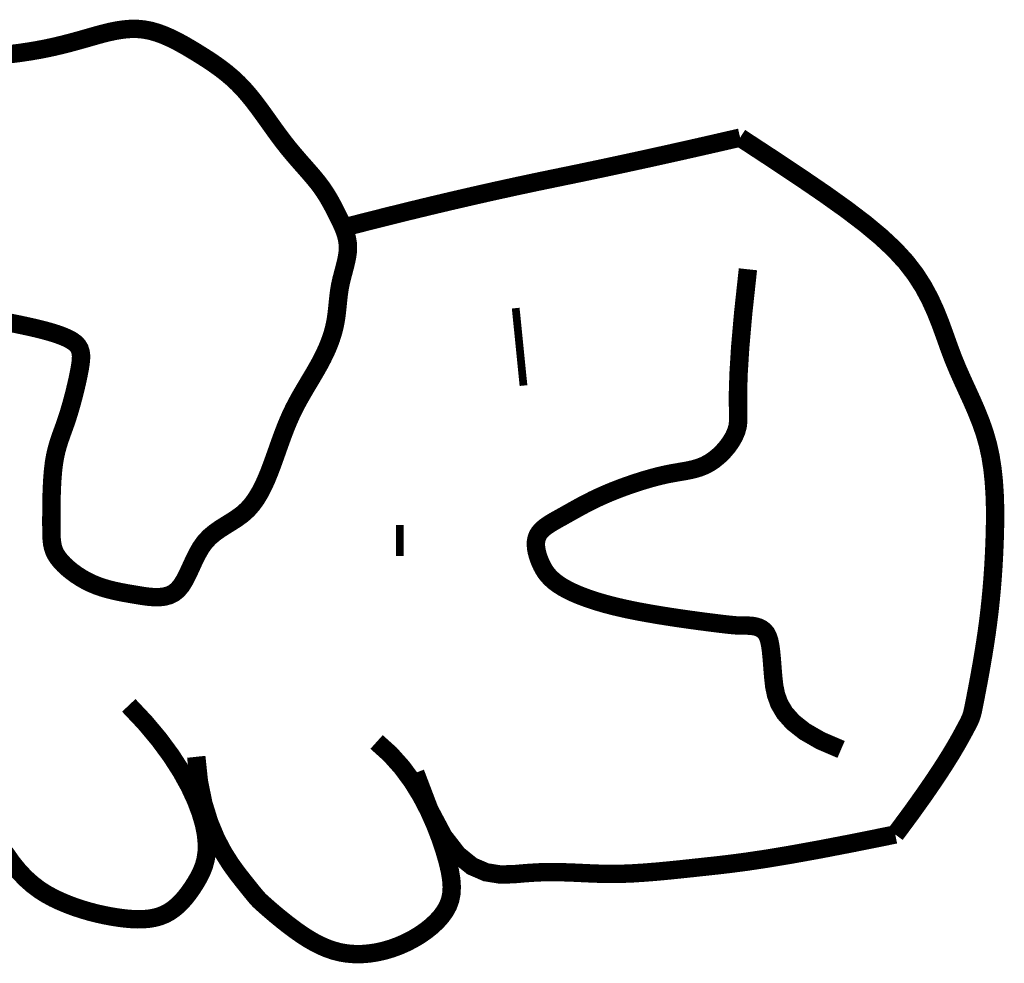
# Model space of a CAD drawing. Extents: x 0 to 11, y -19.5 to -11.
# Tile 5 of 144: x 1.871 to 1.994, y -18.537 to -18.419. Entities that reach past the tile are written whole.
import ezdxf

# ---------------------------------------------------------------- set-up
doc = ezdxf.new("R2010")
doc.units = 0
doc.header["$MEASUREMENT"] = 0
doc.layers.add('FACE', color=160, linetype='CONTINUOUS')

msp = doc.modelspace()

# ---------------------------------------------------------------- linework, layer by layer
at = {"layer": 'FACE', "color": 7}
for points, const_width in [([(1.869540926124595, -18.42301628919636), (1.870788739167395, -18.42285645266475), (1.871975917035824, -18.42268149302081), (1.873091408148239, -18.42249173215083), (1.874140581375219, -18.42228874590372), (1.875132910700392, -18.42207442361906), (1.876077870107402, -18.42185065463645), (1.876984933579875, -18.42161932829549), (1.877863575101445, -18.42138233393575), (1.878723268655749, -18.42114156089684), (1.879573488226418, -18.42089889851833), (1.880422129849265, -18.42065781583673), (1.881270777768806, -18.42042810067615), (1.882119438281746, -18.42022112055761), (1.882968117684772, -18.42004824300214), (1.88381682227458, -18.41992083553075), (1.884665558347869, -18.41985026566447), (1.885514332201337, -18.41984790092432), (1.886363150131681, -18.41992510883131), (1.887211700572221, -18.4200894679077), (1.888058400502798, -18.4203334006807), (1.888901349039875, -18.42064554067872), (1.889738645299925, -18.42101452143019), (1.890568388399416, -18.42142897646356), (1.891388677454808, -18.42187753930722), (1.892197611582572, -18.42234884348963), (1.892993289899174, -18.42283152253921), (1.893774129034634, -18.42331736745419), (1.894539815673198, -18.42381079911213), (1.895290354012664, -18.42431939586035), (1.896025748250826, -18.4248507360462), (1.896746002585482, -18.42541239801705), (1.897451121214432, -18.42601196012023), (1.898141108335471, -18.42665700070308), (1.898815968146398, -18.42735509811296), (1.899476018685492, -18.42811035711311), (1.900122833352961, -18.42891298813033), (1.9007582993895, -18.4297497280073), (1.901384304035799, -18.43060731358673), (1.902002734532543, -18.43147248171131), (1.902615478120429, -18.43233196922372), (1.903224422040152, -18.43317251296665), (1.903831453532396, -18.43398084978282), (1.90443719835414, -18.43474655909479), (1.905037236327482, -18.43547059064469), (1.905625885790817, -18.43615673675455), (1.906197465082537, -18.4368087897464), (1.906746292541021, -18.43743054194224), (1.907266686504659, -18.43802578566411), (1.907752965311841, -18.43859831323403), (1.908199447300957, -18.43915191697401), (1.908602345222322, -18.43969007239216), (1.908965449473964, -18.4402149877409), (1.909294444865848, -18.4407285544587), (1.909595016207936, -18.44123266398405), (1.909872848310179, -18.44172920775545), (1.910133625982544, -18.44222007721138), (1.910383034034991, -18.44270716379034), (1.910626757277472, -18.4431923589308), (1.910868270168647, -18.44367755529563), (1.911102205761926, -18.44416465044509), (1.911320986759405, -18.44465554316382), (1.911517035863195, -18.44515213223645), (1.911682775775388, -18.44565631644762), (1.911810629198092, -18.44616999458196), (1.911893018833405, -18.44669506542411), (1.911922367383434, -18.44723342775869), (1.911894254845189, -18.44778634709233), (1.911816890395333, -18.4483525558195), (1.911701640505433, -18.44893015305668), (1.911559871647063, -18.44951723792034), (1.9114029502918, -18.45011190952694), (1.911242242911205, -18.45071226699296), (1.911089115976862, -18.45131640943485), (1.910954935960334, -18.45192243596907), (1.910847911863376, -18.45252876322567), (1.910763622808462, -18.45313507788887), (1.910694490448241, -18.45374138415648), (1.91063293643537, -18.45434768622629), (1.910571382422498, -18.4549539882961), (1.910502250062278, -18.45556029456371), (1.910417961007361, -18.45616660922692), (1.910310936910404, -18.45677293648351), (1.910174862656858, -18.45737959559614), (1.91000847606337, -18.45798816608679), (1.909811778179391, -18.4586005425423), (1.909584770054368, -18.45921861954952), (1.909327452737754, -18.45984429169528), (1.909039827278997, -18.46047945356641), (1.908721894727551, -18.46112599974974), (1.908373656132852, -18.46178582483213), (1.907996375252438, -18.46246019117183), (1.907596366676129, -18.46314783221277), (1.907181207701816, -18.46384684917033), (1.906758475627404, -18.46455534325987), (1.906335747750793, -18.46527141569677), (1.905920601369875, -18.46599316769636), (1.905520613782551, -18.46671870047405), (1.905143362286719, -18.46744611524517), (1.904794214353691, -18.46817446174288), (1.904469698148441, -18.46890658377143), (1.904164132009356, -18.46964627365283), (1.903871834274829, -18.4703973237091), (1.903587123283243, -18.47116352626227), (1.903304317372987, -18.47194867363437), (1.903017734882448, -18.4727565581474), (1.902721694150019, -18.47359097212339), (1.902410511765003, -18.47445255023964), (1.902078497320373, -18.47532929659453), (1.90171995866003, -18.47620605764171), (1.901329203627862, -18.47706767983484), (1.900900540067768, -18.47789900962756), (1.900428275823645, -18.47868489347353), (1.899906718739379, -18.47941017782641), (1.89933017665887, -18.48005970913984), (1.898696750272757, -18.48062496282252), (1.898019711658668, -18.48112393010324), (1.897316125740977, -18.48158123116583), (1.896603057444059, -18.48202148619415), (1.895897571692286, -18.48246931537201), (1.895216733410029, -18.48294933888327), (1.894577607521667, -18.48348617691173), (1.89399725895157, -18.48410444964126), (1.893487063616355, -18.48481930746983), (1.893035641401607, -18.48560802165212), (1.892625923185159, -18.48643839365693), (1.892240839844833, -18.48727822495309), (1.891863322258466, -18.4880953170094), (1.891476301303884, -18.48885747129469), (1.891062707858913, -18.48953248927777), (1.890605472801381, -18.49008817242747), (1.890091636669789, -18.49050084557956), (1.88952467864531, -18.49078092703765), (1.888912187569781, -18.49094735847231), (1.888261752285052, -18.49101908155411), (1.887580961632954, -18.49101503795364), (1.886877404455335, -18.49095416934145), (1.886158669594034, -18.49085541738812), (1.885432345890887, -18.49073772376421), (1.884705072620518, -18.49061592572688), (1.883979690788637, -18.49048844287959), (1.883258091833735, -18.49034959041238), (1.8825421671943, -18.49019368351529), (1.881833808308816, -18.49001503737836), (1.881134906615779, -18.48980796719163), (1.880447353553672, -18.48956678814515), (1.879773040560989, -18.48928581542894), (1.879114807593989, -18.48896157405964), (1.878479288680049, -18.48859942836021), (1.877874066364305, -18.4882069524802), (1.877306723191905, -18.48779172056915), (1.876784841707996, -18.48736130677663), (1.876316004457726, -18.48692328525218), (1.875907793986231, -18.48648523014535), (1.875567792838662, -18.48605471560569), (1.875300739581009, -18.48563552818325), (1.875099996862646, -18.48521630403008), (1.874956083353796, -18.48478189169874), (1.874859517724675, -18.48431713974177), (1.874800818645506, -18.48380689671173), (1.874770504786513, -18.48323601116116), (1.874759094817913, -18.48258933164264), (1.874757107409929, -18.48185170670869), (1.874757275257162, -18.48101461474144), (1.874761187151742, -18.48009605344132), (1.874772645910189, -18.4791206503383), (1.874795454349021, -18.47811303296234), (1.874833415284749, -18.47709782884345), (1.874890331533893, -18.4760996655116), (1.874970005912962, -18.47514317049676), (1.875076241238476, -18.47425297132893), (1.875211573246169, -18.47344643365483), (1.875373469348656, -18.47271187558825), (1.875558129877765, -18.47203035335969), (1.875761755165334, -18.47138292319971), (1.875980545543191, -18.47075064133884), (1.876210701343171, -18.47011456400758), (1.876448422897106, -18.46945574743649), (1.876689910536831, -18.46875524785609), (1.876931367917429, -18.4680001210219), (1.87716901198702, -18.46720142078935), (1.877399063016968, -18.46637620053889), (1.877617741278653, -18.46554151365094), (1.877821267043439, -18.46471441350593), (1.878005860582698, -18.46391195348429), (1.878167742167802, -18.46315118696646), (1.878303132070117, -18.46244916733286), (1.878406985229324, -18.46181884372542), (1.878469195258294, -18.46125674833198), (1.878478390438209, -18.46075530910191), (1.878423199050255, -18.46030695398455), (1.878292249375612, -18.45990411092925), (1.878074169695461, -18.45953920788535), (1.877757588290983, -18.45920467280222), (1.877331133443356, -18.45889293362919), (1.876787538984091, -18.45859752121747), (1.876135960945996, -18.45831637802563), (1.875389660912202, -18.45804854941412), (1.874561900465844, -18.45779308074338), (1.873665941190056, -18.45754901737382), (1.872715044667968, -18.45731540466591), (1.871722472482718, -18.45709128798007), (1.870701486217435, -18.45687571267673), (1.869661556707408, -18.45666488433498), (1.868596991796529, -18.45644364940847)], 0.002302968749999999), ([(1.911351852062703, -18.44473372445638), (1.9113750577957, -18.44472767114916), (1.914103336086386, -18.44402777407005), (1.916859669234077, -18.44333234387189), (1.919617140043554, -18.44264982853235), (1.922348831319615, -18.4419886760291), (1.925054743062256, -18.44134888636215), (1.927734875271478, -18.44073045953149), (1.930389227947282, -18.44013339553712), (1.933017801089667, -18.43955769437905), (1.935620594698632, -18.43900335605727), (1.93819760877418, -18.43847038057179), (1.940798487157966, -18.43793515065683), (1.943472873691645, -18.43737404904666), (1.946220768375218, -18.43678707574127), (1.949042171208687, -18.43617423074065), (1.951937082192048, -18.43553551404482), (1.954905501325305, -18.43487092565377), (1.957947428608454, -18.43418046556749), (1.9610628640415, -18.43346413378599)], 0.002302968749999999), ([(1.9610628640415, -18.43346413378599), (1.965059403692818, -18.43608034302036), (1.96859042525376, -18.43842629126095), (1.971688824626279, -18.44054149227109), (1.974387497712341, -18.44246545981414), (1.976719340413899, -18.44423770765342), (1.978717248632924, -18.44589774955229), (1.980414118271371, -18.44748509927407), (1.981842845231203, -18.44903927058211), (1.983036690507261, -18.45059211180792), (1.984030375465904, -18.45214480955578), (1.984858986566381, -18.45369088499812), (1.985557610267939, -18.45522385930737), (1.98616133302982, -18.45673725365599), (1.986705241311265, -18.45822458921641), (1.987224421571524, -18.45967938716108), (1.987753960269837, -18.46109516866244), (1.988320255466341, -18.462468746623), (1.988914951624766, -18.46381010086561), (1.989521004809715, -18.46513250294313), (1.990121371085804, -18.46644922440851), (1.99069900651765, -18.46777353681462), (1.991236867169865, -18.46911871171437), (1.991717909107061, -18.47049802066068), (1.992125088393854, -18.47192473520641), (1.992445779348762, -18.47340770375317), (1.992685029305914, -18.47493808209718), (1.992852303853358, -18.47650260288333), (1.992957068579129, -18.47808799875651), (1.993008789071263, -18.47968100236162), (1.993016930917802, -18.48126834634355), (1.992990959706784, -18.4828367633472), (1.99294034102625, -18.48437298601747), (1.992872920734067, -18.48586685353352), (1.992790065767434, -18.48732063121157), (1.99269152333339, -18.48873969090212), (1.992577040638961, -18.49012940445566), (1.992446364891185, -18.4914951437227), (1.992299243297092, -18.49284228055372), (1.992135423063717, -18.49417618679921), (1.991954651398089, -18.49550223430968), (1.991757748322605, -18.49682152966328), (1.991549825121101, -18.49811811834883), (1.991337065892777, -18.4993717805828), (1.99112565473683, -18.50056229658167), (1.990921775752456, -18.50166944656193), (1.990731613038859, -18.50267301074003), (1.990561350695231, -18.50355276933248), (1.990417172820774, -18.50428850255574), (1.990301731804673, -18.50487017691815), (1.990203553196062, -18.50532850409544), (1.990107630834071, -18.50570438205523), (1.98999895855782, -18.50603870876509), (1.989862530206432, -18.50637238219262), (1.989683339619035, -18.50674630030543), (1.989446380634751, -18.5072013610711), (1.989136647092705, -18.50777846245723), (1.988735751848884, -18.50851663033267), (1.988211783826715, -18.50944740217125), (1.987529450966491, -18.51060044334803), (1.986653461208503, -18.51200541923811), (1.985548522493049, -18.51369199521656), (1.984179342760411, -18.51568983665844), (1.982510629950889, -18.51802860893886), (1.980507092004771, -18.52073797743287)], 0.002302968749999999), ([(1.9620420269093, -18.44995408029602), (1.96144575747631, -18.45546339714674), (1.961072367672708, -18.45974205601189), (1.960872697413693, -18.46296912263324), (1.960797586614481, -18.46532366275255), (1.960797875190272, -18.46698474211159), (1.960824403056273, -18.46813142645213), (1.960828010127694, -18.46894278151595), (1.960759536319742, -18.46959787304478), (1.960580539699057, -18.47024355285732), (1.960295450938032, -18.47089781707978), (1.959919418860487, -18.47154644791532), (1.959467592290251, -18.47217522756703), (1.958955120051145, -18.47276993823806), (1.958397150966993, -18.47331636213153), (1.957808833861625, -18.47380028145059), (1.957205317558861, -18.47420747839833), (1.95659796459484, -18.47452894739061), (1.955982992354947, -18.47477653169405), (1.955352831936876, -18.47496728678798), (1.954699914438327, -18.47511826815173), (1.954016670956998, -18.47524653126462), (1.953295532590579, -18.475369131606), (1.952528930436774, -18.47550312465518), (1.951709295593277, -18.47566556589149), (1.95083284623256, -18.47586971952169), (1.949910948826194, -18.47611368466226), (1.948958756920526, -18.47639176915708), (1.947991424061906, -18.47669828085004), (1.947024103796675, -18.47702752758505), (1.946071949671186, -18.477373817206), (1.945150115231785, -18.47773145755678), (1.944273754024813, -18.47809475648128), (1.943454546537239, -18.47845865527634), (1.942690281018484, -18.47882062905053), (1.941975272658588, -18.47917878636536), (1.941303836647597, -18.47953123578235), (1.940670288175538, -18.479876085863), (1.940068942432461, -18.48021144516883), (1.939494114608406, -18.48053542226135), (1.938940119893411, -18.48084612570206), (1.938403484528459, -18.48114292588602), (1.9378895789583, -18.4814302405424), (1.937405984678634, -18.48171374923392), (1.936960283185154, -18.48199913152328), (1.936560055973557, -18.48229206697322), (1.936212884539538, -18.48259823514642), (1.935926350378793, -18.48292331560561), (1.935708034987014, -18.48327298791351), (1.935562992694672, -18.48365103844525), (1.935486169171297, -18.4840536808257), (1.935469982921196, -18.48447523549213), (1.935506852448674, -18.48491002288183), (1.93558919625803, -18.4853523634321), (1.93570943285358, -18.48579657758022), (1.935859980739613, -18.48623698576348), (1.936033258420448, -18.48666790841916), (1.936224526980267, -18.48708492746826), (1.936440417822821, -18.48748867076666), (1.936690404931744, -18.48788102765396), (1.936983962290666, -18.48826388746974), (1.937330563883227, -18.48863913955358), (1.937739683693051, -18.48900867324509), (1.938220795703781, -18.48937437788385), (1.938783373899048, -18.48973814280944), (1.939435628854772, -18.49010122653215), (1.940180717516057, -18.49046236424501), (1.941020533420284, -18.49081966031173), (1.941956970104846, -18.49117121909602), (1.942991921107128, -18.49151514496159), (1.944127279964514, -18.49184954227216), (1.945364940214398, -18.49217251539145), (1.946706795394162, -18.49248216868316), (1.948147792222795, -18.49277661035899), (1.949655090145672, -18.49305396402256), (1.951188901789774, -18.49331235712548), (1.952709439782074, -18.49354991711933), (1.954176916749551, -18.49376477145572), (1.955551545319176, -18.49395504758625), (1.95679353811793, -18.49411887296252), (1.957863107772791, -18.49425437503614), (1.958732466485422, -18.49436062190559), (1.959421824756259, -18.49444044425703), (1.959963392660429, -18.49449761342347), (1.960389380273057, -18.49453590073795), (1.960731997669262, -18.49455907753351), (1.961023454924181, -18.49457091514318), (1.961295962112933, -18.4945751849), (1.961581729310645, -18.49457565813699), (1.961905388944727, -18.4945773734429), (1.962261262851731, -18.49459043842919), (1.962636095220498, -18.49462622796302), (1.963016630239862, -18.49469611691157), (1.963389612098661, -18.494811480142), (1.963741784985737, -18.49498369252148), (1.96405989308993, -18.49522412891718), (1.964330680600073, -18.49554416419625), (1.964544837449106, -18.49595280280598), (1.964708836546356, -18.49644956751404), (1.964833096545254, -18.49703161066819), (1.964928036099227, -18.49769608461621), (1.965004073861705, -18.49844014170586), (1.965071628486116, -18.49926093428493), (1.965141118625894, -18.5001556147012), (1.965222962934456, -18.50112133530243), (1.965339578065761, -18.50215334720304), (1.965561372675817, -18.50323929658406), (1.965970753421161, -18.50436492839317), (1.966650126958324, -18.50551598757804), (1.967681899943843, -18.50667821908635), (1.969148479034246, -18.50783736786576), (1.971132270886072, -18.50897917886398), (1.973715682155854, -18.51008939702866)], 0.002302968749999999), ([(1.932943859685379, -18.45482034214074), (1.933919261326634, -18.46452008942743)], 0.0009694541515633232), ([(1.918408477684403, -18.48198919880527), (1.918410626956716, -18.48586931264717)], 0.0009694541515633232), ([(1.884458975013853, -18.50456589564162), (1.88650234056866, -18.50673232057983), (1.888266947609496, -18.50884171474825), (1.889768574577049, -18.51087916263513), (1.891022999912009, -18.51282974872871), (1.892046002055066, -18.51467855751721), (1.892853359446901, -18.51641067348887), (1.893460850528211, -18.51801118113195), (1.89388425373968, -18.51946516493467), (1.89413991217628, -18.52076310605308), (1.894246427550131, -18.52191707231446), (1.894222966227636, -18.52294452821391), (1.894088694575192, -18.52386293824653), (1.893862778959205, -18.5246897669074), (1.893564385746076, -18.52544247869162), (1.893212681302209, -18.52613853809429), (1.892826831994, -18.52679540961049), (1.892422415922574, -18.5274266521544), (1.89200065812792, -18.52803020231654), (1.891559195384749, -18.52860009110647), (1.891095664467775, -18.52913034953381), (1.890607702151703, -18.52961500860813), (1.890092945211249, -18.53004809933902), (1.889549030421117, -18.53042365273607), (1.888973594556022, -18.53073569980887), (1.888364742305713, -18.530980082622), (1.88772245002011, -18.53115988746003), (1.887047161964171, -18.53128001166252), (1.88633932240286, -18.53134535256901), (1.885599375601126, -18.53136080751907), (1.884827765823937, -18.53133127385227), (1.884024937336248, -18.53126164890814), (1.883191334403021, -18.53115683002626), (1.88232828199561, -18.53102070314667), (1.881440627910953, -18.5308531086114), (1.880534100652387, -18.53065287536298), (1.879614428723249, -18.53041883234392), (1.87868734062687, -18.53014980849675), (1.877758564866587, -18.52984463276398), (1.876833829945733, -18.52950213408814), (1.875918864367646, -18.52912114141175), (1.875018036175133, -18.5286975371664), (1.874130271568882, -18.52821541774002), (1.873253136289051, -18.52765593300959), (1.872384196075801, -18.52700023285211), (1.871521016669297, -18.52622946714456), (1.870661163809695, -18.52532478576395), (1.869802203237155, -18.52426733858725), (1.86894170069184, -18.52303827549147)], 0.002302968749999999), ([(1.915513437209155, -18.50915160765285), (1.917221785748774, -18.51068906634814), (1.918717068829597, -18.51236305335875), (1.920013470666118, -18.5141280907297), (1.921125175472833, -18.51593870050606), (1.922066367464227, -18.51774940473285), (1.922851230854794, -18.51951472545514), (1.923493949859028, -18.52118918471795), (1.924008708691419, -18.52272730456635), (1.924407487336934, -18.52409466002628), (1.924693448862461, -18.5253010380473), (1.92486755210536, -18.52636727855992), (1.92493075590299, -18.5273142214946), (1.924884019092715, -18.52816270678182), (1.924728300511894, -18.52893357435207), (1.924464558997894, -18.52964766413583), (1.924093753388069, -18.53032581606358), (1.923618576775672, -18.53098444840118), (1.923048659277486, -18.53162229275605), (1.922395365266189, -18.53223365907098), (1.921670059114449, -18.53281285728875), (1.920884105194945, -18.53335419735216), (1.920048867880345, -18.53385198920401), (1.919175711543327, -18.53430054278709), (1.918276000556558, -18.53469416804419), (1.917360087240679, -18.5350278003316), (1.916434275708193, -18.53529887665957), (1.915503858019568, -18.53550545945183), (1.91457412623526, -18.53564561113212), (1.913650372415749, -18.5357173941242), (1.912737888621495, -18.5357188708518), (1.911841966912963, -18.53564810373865), (1.910967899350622, -18.53550315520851), (1.9101201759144, -18.53528409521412), (1.909300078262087, -18.5349990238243), (1.908508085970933, -18.53465804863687), (1.907744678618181, -18.53427127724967), (1.907010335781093, -18.53384881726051), (1.906305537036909, -18.53340077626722), (1.905630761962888, -18.53293726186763), (1.90498649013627, -18.53246838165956), (1.904373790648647, -18.53200362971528), (1.903796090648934, -18.53155004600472), (1.903257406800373, -18.53111405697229), (1.902761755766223, -18.53070208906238), (1.902313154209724, -18.53032056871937), (1.901915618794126, -18.52997592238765), (1.901573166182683, -18.5296745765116), (1.901289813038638, -18.52942295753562), (1.901064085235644, -18.52922086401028), (1.900872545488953, -18.52904158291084), (1.900686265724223, -18.52885177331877), (1.900476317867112, -18.52861809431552), (1.900213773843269, -18.52830720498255), (1.899869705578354, -18.5278857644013), (1.899415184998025, -18.52732043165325), (1.898821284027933, -18.52657786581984), (1.898073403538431, -18.52562619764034), (1.897214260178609, -18.5244394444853), (1.896300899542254, -18.52299309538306), (1.895390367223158, -18.52126263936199), (1.894539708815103, -18.51922356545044), (1.893805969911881, -18.51685136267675), (1.893246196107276, -18.5141215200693), (1.892917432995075, -18.51100952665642)], 0.002302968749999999), ([(1.980507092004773, -18.52073797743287), (1.975269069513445, -18.52179610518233), (1.970918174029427, -18.52263313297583), (1.967331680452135, -18.52328064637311), (1.964386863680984, -18.5237702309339), (1.961960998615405, -18.52413347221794), (1.95993136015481, -18.52440195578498), (1.958175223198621, -18.52460726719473), (1.95656986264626, -18.52478099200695), (1.955013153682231, -18.52494857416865), (1.953485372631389, -18.52511089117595), (1.951987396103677, -18.52526267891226), (1.950520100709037, -18.525398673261), (1.949084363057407, -18.52551361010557), (1.947681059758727, -18.52560222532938), (1.946311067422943, -18.52565925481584), (1.944975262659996, -18.52567943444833), (1.943671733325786, -18.52566081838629), (1.942387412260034, -18.5256147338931), (1.94110644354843, -18.52555582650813), (1.939812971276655, -18.52549874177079), (1.938491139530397, -18.52545812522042), (1.937125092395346, -18.52544862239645), (1.935698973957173, -18.52548487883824), (1.934196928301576, -18.52558154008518), (1.932608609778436, -18.52571954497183), (1.930945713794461, -18.52574500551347), (1.929225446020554, -18.52547032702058), (1.92746501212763, -18.52470791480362), (1.925681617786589, -18.52327017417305), (1.92389246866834, -18.52096951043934), (1.922114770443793, -18.51761832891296), (1.920365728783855, -18.51302903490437)], 0.002302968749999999)]:
    msp.add_lwpolyline(points, dxfattribs=dict(at, const_width=const_width))

doc.saveas('drawing.dxf')
